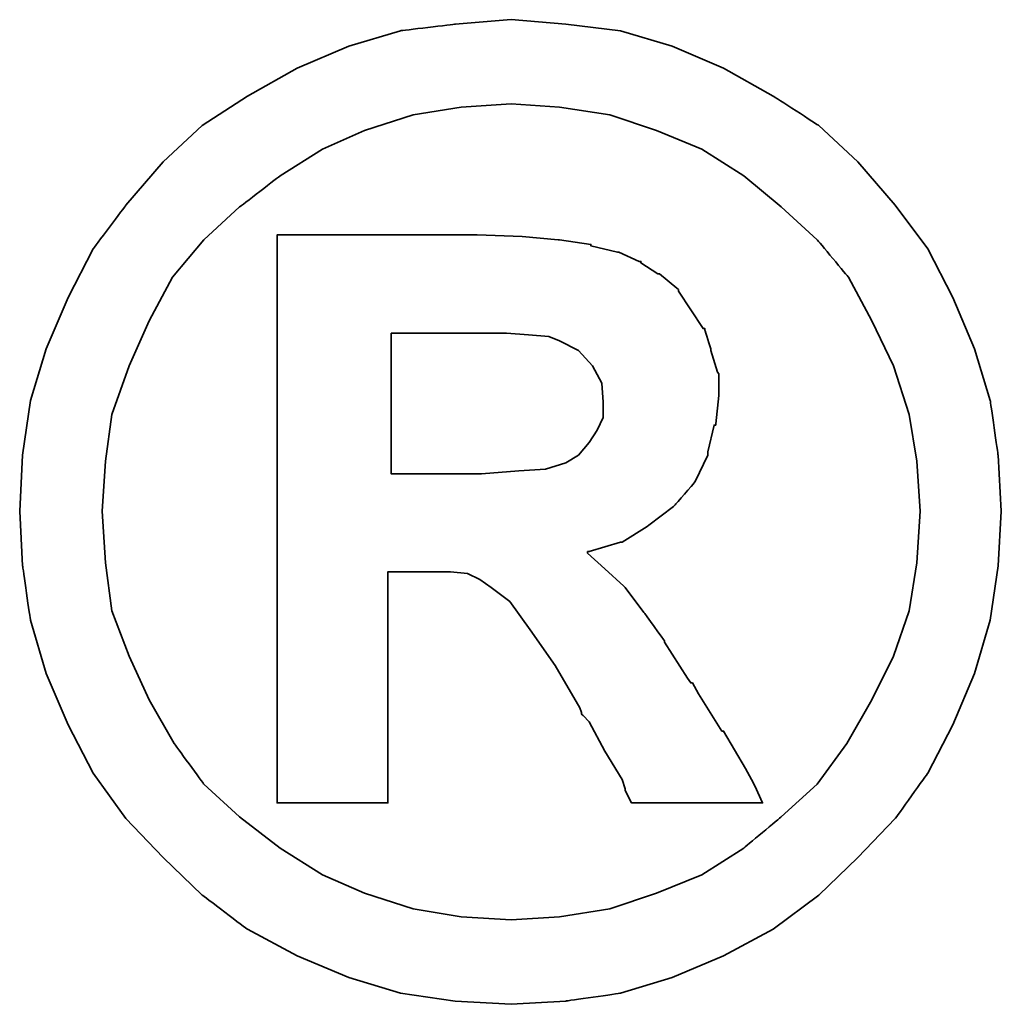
# Model space of a CAD drawing. Header units: millimetres. Extents: x 350 to 654, y 434 to 536.
# Tile 44 of 48: x 589.9 to 591.05, y 466.03 to 467.19. Entities that reach past the tile are written whole.
import ezdxf

# ---------------------------------------------------------------- set-up
doc = ezdxf.new("R2010")
doc.units = ezdxf.units.MM
doc.header["$LTSCALE"] = 0.15
doc.layers.add('DIM', color=4, linetype='CONTINUOUS')
doc.layers.add('layer 1', color=7, linetype='CONTINUOUS')

# ---------------------------------------------------------------- blocks, each defined once
blk = doc.blocks.new('TBI MOTION logo(完整正式版)')
at = {"layer": 'layer 1', "color": 22, "lineweight": 35}
for points, knots in [([(81.20634, 4.98624), (81.20634, 4.98624), (81.18649, 5.32862), (81.18649, 5.32862), (81.18649, 5.32862), (81.18649, 5.32862), (81.13886, 5.66206), (81.13886, 5.66206), (81.13886, 5.66206), (81.13886, 5.66206), (81.04359, 5.97764), (81.04359, 5.97764), (81.04359, 5.97764), (81.04359, 5.97764), (80.91061, 6.29124), (80.91061, 6.29124), (80.91061, 6.29124), (80.91061, 6.29124), (80.75778, 6.58697), (80.75778, 6.58697), (80.75778, 6.58697), (80.75778, 6.58697), (80.5593, 6.85294), (80.5593, 6.85294), (80.5593, 6.85294), (80.5593, 6.85294), (80.33105, 7.1189), (80.33105, 7.1189), (80.33105, 7.1189), (80.33105, 7.1189), (80.09287, 7.33921), (80.09287, 7.33921), (80.09287, 7.33921), (80.09287, 7.33921), (79.815, 7.51982), (79.815, 7.51982), (79.815, 7.51982), (79.815, 7.51982), (79.51133, 7.69051), (79.51133, 7.69051), (79.51133, 7.69051), (79.51133, 7.69051), (79.19773, 7.8235), (79.19773, 7.8235), (79.19773, 7.8235), (79.19773, 7.8235), (78.88215, 7.91877), (78.88215, 7.91877), (78.88215, 7.91877), (78.88215, 7.91877), (78.54871, 7.95846), (78.54871, 7.95846), (78.54871, 7.95846), (78.54871, 7.95846), (78.21526, 7.98625), (78.21526, 7.98625), (78.21526, 7.98625), (78.21526, 7.98625), (77.87388, 7.95846), (77.87388, 7.95846), (77.87388, 7.95846), (77.87388, 7.95846), (77.54044, 7.91877), (77.54044, 7.91877), (77.54044, 7.91877), (77.54044, 7.91877), (77.22485, 7.8235), (77.22485, 7.8235), (77.22485, 7.8235), (77.22485, 7.8235), (76.91027, 7.69051), (76.91027, 7.69051), (76.91027, 7.69051), (76.91027, 7.69051), (76.6056, 7.51982), (76.6056, 7.51982), (76.6056, 7.51982), (76.6056, 7.51982), (76.32972, 7.33921), (76.32972, 7.33921), (76.32972, 7.33921), (76.32972, 7.33921), (76.09154, 7.1189), (76.09154, 7.1189), (76.09154, 7.1189), (76.09154, 7.1189), (75.86329, 6.85294), (75.86329, 6.85294), (75.86329, 6.85294), (75.86329, 6.85294), (75.66382, 6.58697), (75.66382, 6.58697), (75.66382, 6.58697), (75.66382, 6.58697), (75.51099, 6.29124), (75.51099, 6.29124), (75.51099, 6.29124), (75.51099, 6.29124), (75.37702, 5.97764), (75.37702, 5.97764), (75.37702, 5.97764), (75.37702, 5.97764), (75.28175, 5.66206), (75.28175, 5.66206), (75.28175, 5.66206), (75.28175, 5.66206), (75.23411, 5.32862), (75.23411, 5.32862), (75.23411, 5.32862), (75.23411, 5.32862), (75.21625, 4.98624), (75.21625, 4.98624), (75.21625, 4.98624), (75.21625, 4.98624), (75.23411, 4.6528), (75.23411, 4.6528), (75.23411, 4.6528), (75.23411, 4.6528), (75.28175, 4.32035), (75.28175, 4.32035), (75.28175, 4.32035), (75.28175, 4.32035), (75.37702, 3.99583), (75.37702, 3.99583), (75.37702, 3.99583), (75.37702, 3.99583), (75.51099, 3.68224), (75.51099, 3.68224), (75.51099, 3.68224), (75.51099, 3.68224), (75.66382, 3.38749), (75.66382, 3.38749), (75.66382, 3.38749), (75.66382, 3.38749), (75.86329, 3.10963), (75.86329, 3.10963), (75.86329, 3.10963), (75.86329, 3.10963), (76.09154, 2.87145), (76.09154, 2.87145), (76.09154, 2.87145), (76.09154, 2.87145), (76.32972, 2.6432), (76.32972, 2.6432), (76.32972, 2.6432), (76.32972, 2.6432), (76.6056, 2.43381), (76.6056, 2.43381), (76.6056, 2.43381), (76.6056, 2.43381), (76.91027, 2.27205), (76.91027, 2.27205), (76.91027, 2.27205), (76.91027, 2.27205), (77.22485, 2.13906), (77.22485, 2.13906), (77.22485, 2.13906), (77.22485, 2.13906), (77.54044, 2.0438), (77.54044, 2.0438), (77.54044, 2.0438), (77.54044, 2.0438), (77.87388, 1.99616), (77.87388, 1.99616), (77.87388, 1.99616), (77.87388, 1.99616), (78.21526, 1.97631), (78.21526, 1.97631), (78.21526, 1.97631), (78.21526, 1.97631), (78.54871, 1.99616), (78.54871, 1.99616), (78.54871, 1.99616), (78.54871, 1.99616), (78.88215, 2.0438), (78.88215, 2.0438), (78.88215, 2.0438), (78.88215, 2.0438), (79.19773, 2.13906), (79.19773, 2.13906), (79.19773, 2.13906), (79.19773, 2.13906), (79.51133, 2.27205), (79.51133, 2.27205), (79.51133, 2.27205), (79.51133, 2.27205), (79.815, 2.43381), (79.815, 2.43381), (79.815, 2.43381), (79.815, 2.43381), (80.09287, 2.6432), (80.09287, 2.6432), (80.09287, 2.6432), (80.09287, 2.6432), (80.33105, 2.87145), (80.33105, 2.87145), (80.33105, 2.87145), (80.33105, 2.87145), (80.5593, 3.10963), (80.5593, 3.10963), (80.5593, 3.10963), (80.5593, 3.10963), (80.75778, 3.38749), (80.75778, 3.38749), (80.75778, 3.38749), (80.75778, 3.38749), (80.91061, 3.68224), (80.91061, 3.68224), (80.91061, 3.68224), (80.91061, 3.68224), (81.04359, 3.99583), (81.04359, 3.99583), (81.04359, 3.99583), (81.04359, 3.99583), (81.13886, 4.32035), (81.13886, 4.32035), (81.13886, 4.32035), (81.13886, 4.32035), (81.18649, 4.6528), (81.18649, 4.6528), (81.18649, 4.6528), (81.18649, 4.6528), (81.20634, 4.98624), (81.20634, 4.98624)], [0, 0, 0, 0, 0.0178571, 0.0178571, 0.0178571, 0.0178572, 0.0357143, 0.0357143, 0.0357143, 0.0357143, 0.0535714, 0.0535714, 0.0535714, 0.0535714, 0.0714286, 0.0714286, 0.0714286, 0.0714286, 0.0892857, 0.0892857, 0.0892857, 0.0892857, 0.1071429, 0.1071429, 0.1071429, 0.1071429, 0.125, 0.125, 0.125, 0.125, 0.1428571, 0.1428571, 0.1428571, 0.1428572, 0.1607143, 0.1607143, 0.1607143, 0.1607143, 0.1785714, 0.1785714, 0.1785714, 0.1785714, 0.1964286, 0.1964286, 0.1964286, 0.1964286, 0.2142857, 0.2142857, 0.2142857, 0.2142857, 0.2321429, 0.2321429, 0.2321429, 0.2321429, 0.25, 0.25, 0.25, 0.25, 0.2678571, 0.2678571, 0.2678571, 0.2678572, 0.2857143, 0.2857143, 0.2857143, 0.2857143, 0.3035714, 0.3035714, 0.3035714, 0.3035714, 0.3214286, 0.3214286, 0.3214286, 0.3214286, 0.3392857, 0.3392857, 0.3392857, 0.3392857, 0.3571429, 0.3571429, 0.3571429, 0.3571429, 0.375, 0.375, 0.375, 0.375, 0.3928571, 0.3928571, 0.3928571, 0.3928572, 0.4107143, 0.4107143, 0.4107143, 0.4107143, 0.4285714, 0.4285714, 0.4285714, 0.4285714, 0.4464286, 0.4464286, 0.4464286, 0.4464286, 0.4642857, 0.4642857, 0.4642857, 0.4642857, 0.4821429, 0.4821429, 0.4821429, 0.4821429, 0.5, 0.5, 0.5, 0.5, 0.5178571, 0.5178571, 0.5178571, 0.5178572, 0.5357143, 0.5357143, 0.5357143, 0.5357143, 0.5535714, 0.5535714, 0.5535714, 0.5535714, 0.5714286, 0.5714286, 0.5714286, 0.5714286, 0.5892857, 0.5892857, 0.5892857, 0.5892857, 0.6071429, 0.6071429, 0.6071429, 0.6071429, 0.625, 0.625, 0.625, 0.625, 0.6428571, 0.6428571, 0.6428571, 0.6428572, 0.6607143, 0.6607143, 0.6607143, 0.6607143, 0.6785714, 0.6785714, 0.6785714, 0.6785714, 0.6964286, 0.6964286, 0.6964286, 0.6964286, 0.7142857, 0.7142857, 0.7142857, 0.7142857, 0.7321429, 0.7321429, 0.7321429, 0.7321429, 0.75, 0.75, 0.75, 0.75, 0.7678571, 0.7678571, 0.7678571, 0.7678572, 0.7857143, 0.7857143, 0.7857143, 0.7857143, 0.8035714, 0.8035714, 0.8035714, 0.8035714, 0.8214286, 0.8214286, 0.8214286, 0.8214286, 0.8392857, 0.8392857, 0.8392857, 0.8392857, 0.8571429, 0.8571429, 0.8571429, 0.8571429, 0.875, 0.875, 0.875, 0.875, 0.8928571, 0.8928571, 0.8928571, 0.8928572, 0.9107143, 0.9107143, 0.9107143, 0.9107143, 0.9285714, 0.9285714, 0.9285714, 0.9285714, 0.9464286, 0.9464286, 0.9464286, 0.9464286, 0.9642857, 0.9642857, 0.9642857, 0.9642857, 0.9821429, 0.9821429, 0.9821429, 0.9821429, 1, 1, 1, 1]), ([(80.71014, 4.98624), (80.71014, 4.98624), (80.69129, 5.29091), (80.69129, 5.29091), (80.69129, 5.29091), (80.69129, 5.29091), (80.64464, 5.57672), (80.64464, 5.57672), (80.64464, 5.57672), (80.64464, 5.57672), (80.54937, 5.87245), (80.54937, 5.87245), (80.54937, 5.87245), (80.54937, 5.87245), (80.41639, 6.14833), (80.41639, 6.14833), (80.41639, 6.14833), (80.41639, 6.14833), (80.27349, 6.41429), (80.27349, 6.41429), (80.27349, 6.41429), (80.27349, 6.41429), (80.08295, 6.64255), (80.08295, 6.64255), (80.08295, 6.64255), (80.08295, 6.64255), (79.86264, 6.84301), (79.86264, 6.84301), (79.86264, 6.84301), (79.86264, 6.84301), (79.63439, 7.03355), (79.63439, 7.03355), (79.63439, 7.03355), (79.63439, 7.03355), (79.37835, 7.1963), (79.37835, 7.1963), (79.37835, 7.1963), (79.37835, 7.1963), (79.10246, 7.30944), (79.10246, 7.30944), (79.10246, 7.30944), (79.10246, 7.30944), (78.81665, 7.40471), (78.81665, 7.40471), (78.81665, 7.40471), (78.81665, 7.40471), (78.511, 7.45234), (78.511, 7.45234), (78.511, 7.45234), (78.511, 7.45234), (78.21526, 7.47219), (78.21526, 7.47219), (78.21526, 7.47219), (78.21526, 7.47219), (77.9106, 7.45234), (77.9106, 7.45234), (77.9106, 7.45234), (77.9106, 7.45234), (77.61685, 7.40471), (77.61685, 7.40471), (77.61685, 7.40471), (77.61685, 7.40471), (77.32012, 7.30944), (77.32012, 7.30944), (77.32012, 7.30944), (77.32012, 7.30944), (77.06309, 7.1963), (77.06309, 7.1963), (77.06309, 7.1963), (77.06309, 7.1963), (76.80606, 7.03355), (76.80606, 7.03355), (76.80606, 7.03355), (76.80606, 7.03355), (76.55797, 6.84301), (76.55797, 6.84301), (76.55797, 6.84301), (76.55797, 6.84301), (76.34063, 6.64255), (76.34063, 6.64255), (76.34063, 6.64255), (76.34063, 6.64255), (76.1491, 6.41429), (76.1491, 6.41429), (76.1491, 6.41429), (76.1491, 6.41429), (76.0062, 6.14833), (76.0062, 6.14833), (76.0062, 6.14833), (76.0062, 6.14833), (75.88314, 5.87245), (75.88314, 5.87245), (75.88314, 5.87245), (75.88314, 5.87245), (75.77794, 5.57672), (75.77794, 5.57672), (75.77794, 5.57672), (75.77794, 5.57672), (75.73924, 5.29091), (75.73924, 5.29091), (75.73924, 5.29091), (75.73924, 5.29091), (75.72039, 4.98624), (75.72039, 4.98624), (75.72039, 4.98624), (75.72039, 4.98624), (75.73924, 4.67165), (75.73924, 4.67165), (75.73924, 4.67165), (75.73924, 4.67165), (75.77794, 4.37791), (75.77794, 4.37791), (75.77794, 4.37791), (75.77794, 4.37791), (75.88314, 4.10102), (75.88314, 4.10102), (75.88314, 4.10102), (75.88314, 4.10102), (76.0062, 3.83407), (76.0062, 3.83407), (76.0062, 3.83407), (76.0062, 3.83407), (76.15902, 3.56811), (76.15902, 3.56811), (76.15902, 3.56811), (76.15902, 3.56811), (76.34063, 3.32001), (76.34063, 3.32001), (76.34063, 3.32001), (76.34063, 3.32001), (76.55797, 3.11955), (76.55797, 3.11955), (76.55797, 3.11955), (76.55797, 3.11955), (76.80606, 2.92901), (76.80606, 2.92901), (76.80606, 2.92901), (76.80606, 2.92901), (77.06309, 2.76725), (77.06309, 2.76725), (77.06309, 2.76725), (77.06309, 2.76725), (77.32012, 2.65412), (77.32012, 2.65412), (77.32012, 2.65412), (77.32012, 2.65412), (77.61685, 2.55786), (77.61685, 2.55786), (77.61685, 2.55786), (77.61685, 2.55786), (77.9106, 2.51022), (77.9106, 2.51022), (77.9106, 2.51022), (77.9106, 2.51022), (78.21526, 2.49137), (78.21526, 2.49137), (78.21526, 2.49137), (78.21526, 2.49137), (78.511, 2.51022), (78.511, 2.51022), (78.511, 2.51022), (78.511, 2.51022), (78.81665, 2.55786), (78.81665, 2.55786), (78.81665, 2.55786), (78.81665, 2.55786), (79.10246, 2.65412), (79.10246, 2.65412), (79.10246, 2.65412), (79.10246, 2.65412), (79.37835, 2.76725), (79.37835, 2.76725), (79.37835, 2.76725), (79.37835, 2.76725), (79.63439, 2.92901), (79.63439, 2.92901), (79.63439, 2.92901), (79.63439, 2.92901), (79.86264, 3.11955), (79.86264, 3.11955), (79.86264, 3.11955), (79.86264, 3.11955), (80.08295, 3.32001), (80.08295, 3.32001), (80.08295, 3.32001), (80.08295, 3.32001), (80.26356, 3.56811), (80.26356, 3.56811), (80.26356, 3.56811), (80.26356, 3.56811), (80.41639, 3.83407), (80.41639, 3.83407), (80.41639, 3.83407), (80.41639, 3.83407), (80.54937, 4.10102), (80.54937, 4.10102), (80.54937, 4.10102), (80.54937, 4.10102), (80.64464, 4.37791), (80.64464, 4.37791), (80.64464, 4.37791), (80.64464, 4.37791), (80.69129, 4.67165), (80.69129, 4.67165), (80.69129, 4.67165), (80.69129, 4.67165), (80.71014, 4.98624), (80.71014, 4.98624)], [0, 0, 0, 0, 0.0192308, 0.0192308, 0.0192308, 0.0192308, 0.0384615, 0.0384615, 0.0384615, 0.0384615, 0.0576923, 0.0576923, 0.0576923, 0.0576923, 0.0769231, 0.0769231, 0.0769231, 0.0769231, 0.0961538, 0.0961538, 0.0961538, 0.0961539, 0.1153846, 0.1153846, 0.1153846, 0.1153846, 0.1346154, 0.1346154, 0.1346154, 0.1346154, 0.1538462, 0.1538462, 0.1538462, 0.1538462, 0.1730769, 0.1730769, 0.1730769, 0.1730769, 0.1923077, 0.1923077, 0.1923077, 0.1923077, 0.2115385, 0.2115385, 0.2115385, 0.2115385, 0.2307692, 0.2307692, 0.2307692, 0.2307692, 0.25, 0.25, 0.25, 0.25, 0.2692308, 0.2692308, 0.2692308, 0.2692308, 0.2884615, 0.2884615, 0.2884615, 0.2884615, 0.3076923, 0.3076923, 0.3076923, 0.3076923, 0.3269231, 0.3269231, 0.3269231, 0.3269231, 0.3461538, 0.3461538, 0.3461538, 0.3461539, 0.3653846, 0.3653846, 0.3653846, 0.3653846, 0.3846154, 0.3846154, 0.3846154, 0.3846154, 0.4038462, 0.4038462, 0.4038462, 0.4038462, 0.4230769, 0.4230769, 0.4230769, 0.4230769, 0.4423077, 0.4423077, 0.4423077, 0.4423077, 0.4615385, 0.4615385, 0.4615385, 0.4615385, 0.4807692, 0.4807692, 0.4807692, 0.4807692, 0.5, 0.5, 0.5, 0.5, 0.5192308, 0.5192308, 0.5192308, 0.5192308, 0.5384615, 0.5384615, 0.5384615, 0.5384615, 0.5576923, 0.5576923, 0.5576923, 0.5576923, 0.5769231, 0.5769231, 0.5769231, 0.5769231, 0.5961538, 0.5961538, 0.5961538, 0.5961539, 0.6153846, 0.6153846, 0.6153846, 0.6153846, 0.6346154, 0.6346154, 0.6346154, 0.6346154, 0.6538462, 0.6538462, 0.6538462, 0.6538462, 0.6730769, 0.6730769, 0.6730769, 0.6730769, 0.6923077, 0.6923077, 0.6923077, 0.6923077, 0.7115385, 0.7115385, 0.7115385, 0.7115385, 0.7307692, 0.7307692, 0.7307692, 0.7307692, 0.75, 0.75, 0.75, 0.75, 0.7692308, 0.7692308, 0.7692308, 0.7692308, 0.7884615, 0.7884615, 0.7884615, 0.7884615, 0.8076923, 0.8076923, 0.8076923, 0.8076923, 0.8269231, 0.8269231, 0.8269231, 0.8269231, 0.8461538, 0.8461538, 0.8461538, 0.8461539, 0.8653846, 0.8653846, 0.8653846, 0.8653846, 0.8846154, 0.8846154, 0.8846154, 0.8846154, 0.9038462, 0.9038462, 0.9038462, 0.9038462, 0.9230769, 0.9230769, 0.9230769, 0.9230769, 0.9423077, 0.9423077, 0.9423077, 0.9423077, 0.9615385, 0.9615385, 0.9615385, 0.9615385, 0.9807692, 0.9807692, 0.9807692, 0.9807692, 1, 1, 1, 1]), ([(76.78721, 3.2823), (76.78721, 3.2823), (76.78721, 3.32001), (76.78721, 3.32001), (76.78721, 3.32001), (76.78721, 3.32001), (76.78721, 3.42422), (76.78721, 3.42422), (76.78721, 3.42422), (76.78721, 3.42422), (76.78721, 3.59689), (76.78721, 3.59689), (76.78721, 3.59689), (76.78721, 3.59689), (76.78721, 3.80529), (76.78721, 3.80529), (76.78721, 3.80529), (76.78721, 3.80529), (76.78721, 4.0524), (76.78721, 4.0524), (76.78721, 4.0524), (76.78721, 4.0524), (76.78721, 4.32035), (76.78721, 4.32035), (76.78721, 4.32035), (76.78721, 4.32035), (76.78721, 4.92868), (76.78721, 4.92868), (76.78721, 4.92868), (76.78721, 4.92868), (76.78721, 5.53801), (76.78721, 5.53801), (76.78721, 5.53801), (76.78721, 5.53801), (76.78721, 5.82482), (76.78721, 5.82482), (76.78721, 5.82482), (76.78721, 5.82482), (76.78721, 6.07291), (76.78721, 6.07291), (76.78721, 6.07291), (76.78721, 6.07291), (76.78721, 6.30017), (76.78721, 6.30017), (76.78721, 6.30017), (76.78721, 6.30017), (76.78721, 6.45399), (76.78721, 6.45399), (76.78721, 6.45399), (76.78721, 6.45399), (76.78721, 6.5572), (76.78721, 6.5572), (76.78721, 6.5572), (76.78721, 6.5572), (76.78721, 6.59689), (76.78721, 6.59689), (76.78721, 6.59689), (76.78721, 6.59689), (76.78721, 6.67232), (76.78721, 6.67232), (76.78721, 6.67232), (76.78721, 6.67232), (76.8537, 6.67232), (76.8537, 6.67232), (76.8537, 6.67232), (76.8537, 6.67232), (76.87355, 6.67232), (76.87355, 6.67232), (76.87355, 6.67232), (76.87355, 6.67232), (76.91027, 6.67232), (76.91027, 6.67232), (76.91027, 6.67232), (76.91027, 6.67232), (77.04424, 6.67232), (77.04424, 6.67232), (77.04424, 6.67232), (77.04424, 6.67232), (77.22485, 6.67232), (77.22485, 6.67232), (77.22485, 6.67232), (77.22485, 6.67232), (77.43524, 6.67232), (77.43524, 6.67232), (77.43524, 6.67232), (77.43524, 6.67232), (77.65357, 6.67232), (77.65357, 6.67232), (77.65357, 6.67232), (77.65357, 6.67232), (77.82625, 6.67232), (77.82625, 6.67232), (77.82625, 6.67232), (77.82625, 6.67232), (77.94037, 6.67232), (77.94037, 6.67232), (77.94037, 6.67232), (77.94037, 6.67232), (77.97709, 6.67232), (77.97709, 6.67232), (77.97709, 6.67232), (77.97709, 6.67232), (77.99694, 6.67232), (77.99694, 6.67232), (77.99694, 6.67232), (77.99694, 6.67232), (78.00686, 6.67232), (78.00686, 6.67232), (78.00686, 6.67232), (78.00686, 6.67232), (78.28275, 6.6624), (78.28275, 6.6624), (78.28275, 6.6624), (78.28275, 6.6624), (78.50107, 6.64255), (78.50107, 6.64255), (78.50107, 6.64255), (78.50107, 6.64255), (78.511, 6.64255), (78.511, 6.64255), (78.511, 6.64255), (78.511, 6.64255), (78.70154, 6.61476), (78.70154, 6.61476), (78.70154, 6.61476), (78.70154, 6.61476), (78.70154, 6.60483), (78.70154, 6.60483), (78.70154, 6.60483), (78.70154, 6.60483), (78.86429, 6.56713), (78.86429, 6.56713), (78.86429, 6.56713), (78.86429, 6.56713), (78.87223, 6.56713), (78.87223, 6.56713), (78.87223, 6.56713), (78.87223, 6.56713), (78.99727, 6.51056), (78.99727, 6.51056), (78.99727, 6.51056), (78.99727, 6.51056), (79.00719, 6.51056), (79.00719, 6.51056), (79.00719, 6.51056), (79.00719, 6.51056), (79.00719, 6.50162), (79.00719, 6.50162), (79.00719, 6.50162), (79.00719, 6.50162), (79.1104, 6.43415), (79.1104, 6.43415), (79.1104, 6.43415), (79.1104, 6.43415), (79.12132, 6.43415), (79.12132, 6.43415), (79.12132, 6.43415), (79.12132, 6.43415), (79.22552, 6.34781), (79.22552, 6.34781), (79.22552, 6.34781), (79.22552, 6.34781), (79.23544, 6.33888), (79.23544, 6.33888), (79.23544, 6.33888), (79.23544, 6.33888), (79.23544, 6.32895), (79.23544, 6.32895), (79.23544, 6.32895), (79.23544, 6.32895), (79.31087, 6.21483), (79.31087, 6.21483), (79.31087, 6.21483), (79.31087, 6.21483), (79.38629, 6.1007), (79.38629, 6.1007), (79.38629, 6.1007), (79.38629, 6.1007), (79.3972, 6.1007), (79.3972, 6.1007), (79.3972, 6.1007), (79.3972, 6.1007), (79.3972, 6.09078), (79.3972, 6.09078), (79.3972, 6.09078), (79.3972, 6.09078), (79.43392, 5.97764), (79.43392, 5.97764), (79.43392, 5.97764), (79.43392, 5.97764), (79.43392, 5.96772), (79.43392, 5.96772), (79.43392, 5.96772), (79.43392, 5.96772), (79.47362, 5.83474), (79.47362, 5.83474), (79.47362, 5.83474), (79.47362, 5.83474), (79.48156, 5.82482), (79.48156, 5.82482), (79.48156, 5.82482), (79.48156, 5.82482), (79.48156, 5.69977), (79.48156, 5.69977), (79.48156, 5.69977), (79.48156, 5.69977), (79.48156, 5.69183), (79.48156, 5.69183), (79.48156, 5.69183), (79.48156, 5.69183), (79.4637, 5.51915), (79.4637, 5.51915), (79.4637, 5.51915), (79.4637, 5.51915), (79.4637, 5.51122), (79.4637, 5.51122), (79.4637, 5.51122), (79.4637, 5.51122), (79.45377, 5.51122), (79.45377, 5.51122), (79.45377, 5.51122), (79.45377, 5.51122), (79.41507, 5.34847), (79.41507, 5.34847), (79.41507, 5.34847), (79.41507, 5.34847), (79.41507, 5.33854), (79.41507, 5.33854), (79.41507, 5.33854), (79.41507, 5.33854), (79.41507, 5.32862), (79.41507, 5.32862), (79.41507, 5.32862), (79.41507, 5.32862), (79.33865, 5.16785), (79.33865, 5.16785), (79.33865, 5.16785), (79.33865, 5.16785), (79.33071, 5.15693), (79.33071, 5.15693), (79.33071, 5.15693), (79.33071, 5.15693), (79.2156, 5.02495), (79.2156, 5.02495), (79.2156, 5.02495), (79.2156, 5.02495), (79.20567, 5.01502), (79.20567, 5.01502), (79.20567, 5.01502), (79.20567, 5.01502), (79.05483, 4.89991), (79.05483, 4.89991), (79.05483, 4.89991), (79.05483, 4.89991), (79.04491, 4.89197), (79.04491, 4.89197), (79.04491, 4.89197), (79.04491, 4.89197), (78.89208, 4.7967), (78.89208, 4.7967), (78.89208, 4.7967), (78.89208, 4.7967), (78.88215, 4.7967), (78.88215, 4.7967), (78.88215, 4.7967), (78.88215, 4.7967), (78.69161, 4.73913), (78.69161, 4.73913), (78.69161, 4.73913), (78.69161, 4.73913), (78.68169, 4.73913), (78.68169, 4.73913), (78.68169, 4.73913), (78.68169, 4.73913), (78.68169, 4.72921), (78.68169, 4.72921), (78.68169, 4.72921), (78.68169, 4.72921), (78.78688, 4.63394), (78.78688, 4.63394), (78.78688, 4.63394), (78.78688, 4.63394), (78.902, 4.52875), (78.902, 4.52875), (78.902, 4.52875), (78.902, 4.52875), (78.91093, 4.52081), (78.91093, 4.52081), (78.91093, 4.52081), (78.91093, 4.52081), (79.02506, 4.36798), (79.02506, 4.36798), (79.02506, 4.36798), (79.02506, 4.36798), (79.1501, 4.1953), (79.1501, 4.1953), (79.1501, 4.1953), (79.1501, 4.1953), (79.1501, 4.18736), (79.1501, 4.18736), (79.1501, 4.18736), (79.1501, 4.18736), (79.29201, 3.96705), (79.29201, 3.96705), (79.29201, 3.96705), (79.29201, 3.96705), (79.31087, 3.93828), (79.31087, 3.93828), (79.31087, 3.93828), (79.31087, 3.93828), (79.32079, 3.93828), (79.32079, 3.93828), (79.32079, 3.93828), (79.32079, 3.93828), (79.3585, 3.87178), (79.3585, 3.87178), (79.3585, 3.87178), (79.3585, 3.87178), (79.50141, 3.64353), (79.50141, 3.64353), (79.50141, 3.64353), (79.50141, 3.64353), (79.51133, 3.64353), (79.51133, 3.64353), (79.51133, 3.64353), (79.51133, 3.64353), (79.64431, 3.41528), (79.64431, 3.41528), (79.64431, 3.41528), (79.64431, 3.41528), (79.68202, 3.3478), (79.68202, 3.3478), (79.68202, 3.3478), (79.68202, 3.3478), (79.70187, 3.31009), (79.70187, 3.31009), (79.70187, 3.31009), (79.70187, 3.31009), (79.7495, 3.2049), (79.7495, 3.2049), (79.7495, 3.2049), (79.7495, 3.2049), (79.64431, 3.2049), (79.64431, 3.2049), (79.64431, 3.2049), (79.64431, 3.2049), (79.62546, 3.2049), (79.62546, 3.2049), (79.62546, 3.2049), (79.62546, 3.2049), (79.53912, 3.2049), (79.53912, 3.2049), (79.53912, 3.2049), (79.53912, 3.2049), (79.31087, 3.2049), (79.31087, 3.2049), (79.31087, 3.2049), (79.31087, 3.2049), (79.08262, 3.2049), (79.08262, 3.2049), (79.08262, 3.2049), (79.08262, 3.2049), (79.00719, 3.2049), (79.00719, 3.2049), (79.00719, 3.2049), (79.00719, 3.2049), (78.98735, 3.2049), (78.98735, 3.2049), (78.98735, 3.2049), (78.98735, 3.2049), (78.94964, 3.2049), (78.94964, 3.2049), (78.94964, 3.2049), (78.94964, 3.2049), (78.92979, 3.24459), (78.92979, 3.24459), (78.92979, 3.24459), (78.92979, 3.24459), (78.91093, 3.2823), (78.91093, 3.2823), (78.91093, 3.2823), (78.91093, 3.2823), (78.91093, 3.29223), (78.91093, 3.29223), (78.91093, 3.29223), (78.91093, 3.29223), (78.89208, 3.3478), (78.89208, 3.3478), (78.89208, 3.3478), (78.89208, 3.3478), (78.78688, 3.52048), (78.78688, 3.52048), (78.78688, 3.52048), (78.78688, 3.52048), (78.69161, 3.7001), (78.69161, 3.7001), (78.69161, 3.7001), (78.69161, 3.7001), (78.6539, 3.7388), (78.6539, 3.7388), (78.6539, 3.7388), (78.6539, 3.7388), (78.64398, 3.74873), (78.64398, 3.74873), (78.64398, 3.74873), (78.64398, 3.74873), (78.64398, 3.75766), (78.64398, 3.75766), (78.64398, 3.75766), (78.64398, 3.75766), (78.63405, 3.78644), (78.63405, 3.78644), (78.63405, 3.78644), (78.63405, 3.78644), (78.48321, 4.04347), (78.48321, 4.04347), (78.48321, 4.04347), (78.48321, 4.04347), (78.33038, 4.2618), (78.33038, 4.2618), (78.33038, 4.2618), (78.33038, 4.2618), (78.20732, 4.43447), (78.20732, 4.43447), (78.20732, 4.43447), (78.20732, 4.43447), (78.09221, 4.52081), (78.09221, 4.52081), (78.09221, 4.52081), (78.09221, 4.52081), (78.02472, 4.56845), (78.02472, 4.56845), (78.02472, 4.56845), (78.02472, 4.56845), (77.9493, 4.60616), (77.9493, 4.60616), (77.9493, 4.60616), (77.9493, 4.60616), (77.8451, 4.61608), (77.8451, 4.61608), (77.8451, 4.61608), (77.8451, 4.61608), (77.71113, 4.61608), (77.71113, 4.61608), (77.71113, 4.61608), (77.71113, 4.61608), (77.69128, 4.61608), (77.69128, 4.61608), (77.69128, 4.61608), (77.69128, 4.61608), (77.67342, 4.61608), (77.67342, 4.61608), (77.67342, 4.61608), (77.67342, 4.61608), (77.5583, 4.61608), (77.5583, 4.61608), (77.5583, 4.61608), (77.5583, 4.61608), (77.46303, 4.61608), (77.46303, 4.61608), (77.46303, 4.61608), (77.46303, 4.61608), (77.46303, 4.54761), (77.46303, 4.54761), (77.46303, 4.54761), (77.46303, 4.54761), (77.46303, 4.47318), (77.46303, 4.47318), (77.46303, 4.47318), (77.46303, 4.47318), (77.46303, 4.24294), (77.46303, 4.24294), (77.46303, 4.24294), (77.46303, 4.24294), (77.46303, 3.99583), (77.46303, 3.99583), (77.46303, 3.99583), (77.46303, 3.99583), (77.46303, 3.72888), (77.46303, 3.72888), (77.46303, 3.72888), (77.46303, 3.72888), (77.46303, 3.51055), (77.46303, 3.51055), (77.46303, 3.51055), (77.46303, 3.51055), (77.46303, 3.42422), (77.46303, 3.42422), (77.46303, 3.42422), (77.46303, 3.42422), (77.46303, 3.35773), (77.46303, 3.35773), (77.46303, 3.35773), (77.46303, 3.35773), (77.46303, 3.30017), (77.46303, 3.30017), (77.46303, 3.30017), (77.46303, 3.30017), (77.46303, 3.2823), (77.46303, 3.2823), (77.46303, 3.2823), (77.46303, 3.2823), (77.46303, 3.2049), (77.46303, 3.2049), (77.46303, 3.2049), (77.46303, 3.2049), (77.39753, 3.2049), (77.39753, 3.2049), (77.39753, 3.2049), (77.39753, 3.2049), (77.37768, 3.2049), (77.37768, 3.2049), (77.37768, 3.2049), (77.37768, 3.2049), (77.32012, 3.2049), (77.32012, 3.2049), (77.32012, 3.2049), (77.32012, 3.2049), (77.12165, 3.2049), (77.12165, 3.2049), (77.12165, 3.2049), (77.12165, 3.2049), (76.94897, 3.2049), (76.94897, 3.2049), (76.94897, 3.2049), (76.94897, 3.2049), (76.8924, 3.2049), (76.8924, 3.2049), (76.8924, 3.2049), (76.8924, 3.2049), (76.8537, 3.2049), (76.8537, 3.2049), (76.8537, 3.2049), (76.8537, 3.2049), (76.78721, 3.2049), (76.78721, 3.2049), (76.78721, 3.2049), (76.78721, 3.2049), (76.78721, 3.2823), (76.78721, 3.2823)], [0, 0, 0, 0, 0.0074074, 0.0074074, 0.0074074, 0.0074074, 0.0148148, 0.0148148, 0.0148148, 0.0148148, 0.0222222, 0.0222222, 0.0222222, 0.0222222, 0.0296296, 0.0296296, 0.0296296, 0.0296296, 0.037037, 0.037037, 0.037037, 0.037037, 0.0444444, 0.0444444, 0.0444444, 0.0444445, 0.0518519, 0.0518519, 0.0518519, 0.0518519, 0.0592593, 0.0592593, 0.0592593, 0.0592593, 0.0666667, 0.0666667, 0.0666667, 0.0666667, 0.0740741, 0.0740741, 0.0740741, 0.0740741, 0.0814815, 0.0814815, 0.0814815, 0.0814815, 0.0888889, 0.0888889, 0.0888889, 0.0888889, 0.0962963, 0.0962963, 0.0962963, 0.0962963, 0.1037037, 0.1037037, 0.1037037, 0.1037037, 0.1111111, 0.1111111, 0.1111111, 0.1111111, 0.1185185, 0.1185185, 0.1185185, 0.1185185, 0.1259259, 0.1259259, 0.1259259, 0.1259259, 0.1333333, 0.1333333, 0.1333333, 0.1333333, 0.1407407, 0.1407407, 0.1407407, 0.1407408, 0.1481481, 0.1481481, 0.1481481, 0.1481482, 0.1555556, 0.1555556, 0.1555556, 0.1555556, 0.162963, 0.162963, 0.162963, 0.162963, 0.1703704, 0.1703704, 0.1703704, 0.1703704, 0.1777778, 0.1777778, 0.1777778, 0.1777778, 0.1851852, 0.1851852, 0.1851852, 0.1851852, 0.1925926, 0.1925926, 0.1925926, 0.1925926, 0.2, 0.2, 0.2, 0.2, 0.2074074, 0.2074074, 0.2074074, 0.2074074, 0.2148148, 0.2148148, 0.2148148, 0.2148148, 0.2222222, 0.2222222, 0.2222222, 0.2222222, 0.2296296, 0.2296296, 0.2296296, 0.2296296, 0.237037, 0.237037, 0.237037, 0.237037, 0.2444444, 0.2444444, 0.2444444, 0.2444445, 0.2518519, 0.2518519, 0.2518519, 0.2518519, 0.2592593, 0.2592593, 0.2592593, 0.2592593, 0.2666667, 0.2666667, 0.2666667, 0.2666667, 0.2740741, 0.2740741, 0.2740741, 0.2740741, 0.2814815, 0.2814815, 0.2814815, 0.2814815, 0.2888889, 0.2888889, 0.2888889, 0.2888889, 0.2962963, 0.2962963, 0.2962963, 0.2962963, 0.3037037, 0.3037037, 0.3037037, 0.3037037, 0.3111111, 0.3111111, 0.3111111, 0.3111111, 0.3185185, 0.3185185, 0.3185185, 0.3185185, 0.3259259, 0.3259259, 0.3259259, 0.3259259, 0.3333333, 0.3333333, 0.3333333, 0.3333333, 0.3407407, 0.3407407, 0.3407407, 0.3407408, 0.3481481, 0.3481481, 0.3481481, 0.3481482, 0.3555556, 0.3555556, 0.3555556, 0.3555556, 0.362963, 0.362963, 0.362963, 0.362963, 0.3703704, 0.3703704, 0.3703704, 0.3703704, 0.3777778, 0.3777778, 0.3777778, 0.3777778, 0.3851852, 0.3851852, 0.3851852, 0.3851852, 0.3925926, 0.3925926, 0.3925926, 0.3925926, 0.4, 0.4, 0.4, 0.4, 0.4074074, 0.4074074, 0.4074074, 0.4074074, 0.4148148, 0.4148148, 0.4148148, 0.4148148, 0.4222222, 0.4222222, 0.4222222, 0.4222222, 0.4296296, 0.4296296, 0.4296296, 0.4296296, 0.437037, 0.437037, 0.437037, 0.437037, 0.4444444, 0.4444444, 0.4444444, 0.4444445, 0.4518519, 0.4518519, 0.4518519, 0.4518519, 0.4592593, 0.4592593, 0.4592593, 0.4592593, 0.4666667, 0.4666667, 0.4666667, 0.4666667, 0.4740741, 0.4740741, 0.4740741, 0.4740741, 0.4814815, 0.4814815, 0.4814815, 0.4814815, 0.4888889, 0.4888889, 0.4888889, 0.4888889, 0.4962963, 0.4962963, 0.4962963, 0.4962963, 0.5037037, 0.5037037, 0.5037037, 0.5037037, 0.5111111, 0.5111111, 0.5111111, 0.5111111, 0.5185185, 0.5185185, 0.5185185, 0.5185185, 0.5259259, 0.5259259, 0.5259259, 0.5259259, 0.5333333, 0.5333333, 0.5333333, 0.5333333, 0.5407407, 0.5407407, 0.5407407, 0.5407408, 0.5481481, 0.5481481, 0.5481481, 0.5481482, 0.5555556, 0.5555556, 0.5555556, 0.5555556, 0.562963, 0.562963, 0.562963, 0.562963, 0.5703704, 0.5703704, 0.5703704, 0.5703704, 0.5777778, 0.5777778, 0.5777778, 0.5777778, 0.5851852, 0.5851852, 0.5851852, 0.5851852, 0.5925926, 0.5925926, 0.5925926, 0.5925926, 0.6, 0.6, 0.6, 0.6, 0.6074074, 0.6074074, 0.6074074, 0.6074074, 0.6148148, 0.6148148, 0.6148148, 0.6148148, 0.6222222, 0.6222222, 0.6222222, 0.6222222, 0.6296296, 0.6296296, 0.6296296, 0.6296296, 0.637037, 0.637037, 0.637037, 0.637037, 0.6444444, 0.6444444, 0.6444444, 0.6444445, 0.6518519, 0.6518519, 0.6518519, 0.6518519, 0.6592593, 0.6592593, 0.6592593, 0.6592593, 0.6666667, 0.6666667, 0.6666667, 0.6666667, 0.6740741, 0.6740741, 0.6740741, 0.6740741, 0.6814815, 0.6814815, 0.6814815, 0.6814815, 0.6888889, 0.6888889, 0.6888889, 0.6888889, 0.6962963, 0.6962963, 0.6962963, 0.6962963, 0.7037037, 0.7037037, 0.7037037, 0.7037037, 0.7111111, 0.7111111, 0.7111111, 0.7111111, 0.7185185, 0.7185185, 0.7185185, 0.7185185, 0.7259259, 0.7259259, 0.7259259, 0.7259259, 0.7333333, 0.7333333, 0.7333333, 0.7333333, 0.7407407, 0.7407407, 0.7407407, 0.7407408, 0.7481481, 0.7481481, 0.7481481, 0.7481482, 0.7555556, 0.7555556, 0.7555556, 0.7555556, 0.762963, 0.762963, 0.762963, 0.762963, 0.7703704, 0.7703704, 0.7703704, 0.7703704, 0.7777778, 0.7777778, 0.7777778, 0.7777778, 0.7851852, 0.7851852, 0.7851852, 0.7851852, 0.7925926, 0.7925926, 0.7925926, 0.7925926, 0.8, 0.8, 0.8, 0.8, 0.8074074, 0.8074074, 0.8074074, 0.8074074, 0.8148148, 0.8148148, 0.8148148, 0.8148148, 0.8222222, 0.8222222, 0.8222222, 0.8222222, 0.8296296, 0.8296296, 0.8296296, 0.8296296, 0.837037, 0.837037, 0.837037, 0.837037, 0.8444444, 0.8444444, 0.8444444, 0.8444445, 0.8518519, 0.8518519, 0.8518519, 0.8518519, 0.8592593, 0.8592593, 0.8592593, 0.8592593, 0.8666667, 0.8666667, 0.8666667, 0.8666667, 0.8740741, 0.8740741, 0.8740741, 0.8740741, 0.8814815, 0.8814815, 0.8814815, 0.8814815, 0.8888889, 0.8888889, 0.8888889, 0.8888889, 0.8962963, 0.8962963, 0.8962963, 0.8962963, 0.9037037, 0.9037037, 0.9037037, 0.9037037, 0.9111111, 0.9111111, 0.9111111, 0.9111111, 0.9185185, 0.9185185, 0.9185185, 0.9185185, 0.9259259, 0.9259259, 0.9259259, 0.9259259, 0.9333333, 0.9333333, 0.9333333, 0.9333333, 0.9407407, 0.9407407, 0.9407407, 0.9407408, 0.9481481, 0.9481481, 0.9481481, 0.9481482, 0.9555556, 0.9555556, 0.9555556, 0.9555556, 0.962963, 0.962963, 0.962963, 0.962963, 0.9703704, 0.9703704, 0.9703704, 0.9703704, 0.9777778, 0.9777778, 0.9777778, 0.9777778, 0.9851852, 0.9851852, 0.9851852, 0.9851852, 0.9925926, 0.9925926, 0.9925926, 0.9925926, 1, 1, 1, 1]), ([(77.48288, 6.07291), (77.48288, 6.07291), (77.48288, 5.99551), (77.48288, 5.99551), (77.48288, 5.99551), (77.48288, 5.99551), (77.48288, 5.82482), (77.48288, 5.82482), (77.48288, 5.82482), (77.48288, 5.82482), (77.48288, 5.63328), (77.48288, 5.63328), (77.48288, 5.63328), (77.48288, 5.63328), (77.48288, 5.46358), (77.48288, 5.46358), (77.48288, 5.46358), (77.48288, 5.46358), (77.48288, 5.29091), (77.48288, 5.29091), (77.48288, 5.29091), (77.48288, 5.29091), (77.48288, 5.21449), (77.48288, 5.21449), (77.48288, 5.21449), (77.48288, 5.21449), (77.50074, 5.21449), (77.50074, 5.21449), (77.50074, 5.21449), (77.50074, 5.21449), (77.71113, 5.21449), (77.71113, 5.21449), (77.71113, 5.21449), (77.71113, 5.21449), (77.94037, 5.21449), (77.94037, 5.21449), (77.94037, 5.21449), (77.94037, 5.21449), (78.01579, 5.21449), (78.01579, 5.21449), (78.01579, 5.21449), (78.01579, 5.21449), (78.03465, 5.21449), (78.03465, 5.21449), (78.03465, 5.21449), (78.03465, 5.21449), (78.2629, 5.23335), (78.2629, 5.23335), (78.2629, 5.23335), (78.2629, 5.23335), (78.42565, 5.24327), (78.42565, 5.24327), (78.42565, 5.24327), (78.42565, 5.24327), (78.54871, 5.28098), (78.54871, 5.28098), (78.54871, 5.28098), (78.54871, 5.28098), (78.62611, 5.32862), (78.62611, 5.32862), (78.62611, 5.32862), (78.62611, 5.32862), (78.69161, 5.40503), (78.69161, 5.40503), (78.69161, 5.40503), (78.69161, 5.40503), (78.73925, 5.48145), (78.73925, 5.48145), (78.73925, 5.48145), (78.73925, 5.48145), (78.77696, 5.55885), (78.77696, 5.55885), (78.77696, 5.55885), (78.77696, 5.55885), (78.77696, 5.65214), (78.77696, 5.65214), (78.77696, 5.65214), (78.77696, 5.65214), (78.76902, 5.76726), (78.76902, 5.76726), (78.76902, 5.76726), (78.76902, 5.76726), (78.71146, 5.87245), (78.71146, 5.87245), (78.71146, 5.87245), (78.71146, 5.87245), (78.62611, 5.96772), (78.62611, 5.96772), (78.62611, 5.96772), (78.62611, 5.96772), (78.511, 6.02528), (78.511, 6.02528), (78.511, 6.02528), (78.511, 6.02528), (78.44451, 6.05306), (78.44451, 6.05306), (78.44451, 6.05306), (78.44451, 6.05306), (78.32046, 6.06299), (78.32046, 6.06299), (78.32046, 6.06299), (78.32046, 6.06299), (78.18748, 6.07291), (78.18748, 6.07291), (78.18748, 6.07291), (78.18748, 6.07291), (77.99694, 6.07291), (77.99694, 6.07291), (77.99694, 6.07291), (77.99694, 6.07291), (77.97709, 6.07291), (77.97709, 6.07291), (77.97709, 6.07291), (77.97709, 6.07291), (77.90167, 6.07291), (77.90167, 6.07291), (77.90167, 6.07291), (77.90167, 6.07291), (77.69128, 6.07291), (77.69128, 6.07291), (77.69128, 6.07291), (77.69128, 6.07291), (77.50074, 6.07291), (77.50074, 6.07291), (77.50074, 6.07291), (77.50074, 6.07291), (77.48288, 6.07291), (77.48288, 6.07291)], [0, 0, 0, 0, 0.03125, 0.03125, 0.03125, 0.03125, 0.0625, 0.0625, 0.0625, 0.0625, 0.09375, 0.09375, 0.09375, 0.09375, 0.125, 0.125, 0.125, 0.125, 0.15625, 0.15625, 0.15625, 0.15625, 0.1875, 0.1875, 0.1875, 0.1875, 0.21875, 0.21875, 0.21875, 0.21875, 0.25, 0.25, 0.25, 0.25, 0.28125, 0.28125, 0.28125, 0.28125, 0.3125, 0.3125, 0.3125, 0.3125, 0.34375, 0.34375, 0.34375, 0.34375, 0.375, 0.375, 0.375, 0.375, 0.40625, 0.40625, 0.40625, 0.40625, 0.4375, 0.4375, 0.4375, 0.4375, 0.46875, 0.46875, 0.46875, 0.46875, 0.5, 0.5, 0.5, 0.5, 0.53125, 0.53125, 0.53125, 0.53125, 0.5625, 0.5625, 0.5625, 0.5625, 0.59375, 0.59375, 0.59375, 0.59375, 0.625, 0.625, 0.625, 0.625, 0.65625, 0.65625, 0.65625, 0.65625, 0.6875, 0.6875, 0.6875, 0.6875, 0.71875, 0.71875, 0.71875, 0.71875, 0.75, 0.75, 0.75, 0.75, 0.78125, 0.78125, 0.78125, 0.78125, 0.8125, 0.8125, 0.8125, 0.8125, 0.84375, 0.84375, 0.84375, 0.84375, 0.875, 0.875, 0.875, 0.875, 0.90625, 0.90625, 0.90625, 0.90625, 0.9375, 0.9375, 0.9375, 0.9375, 0.96875, 0.96875, 0.96875, 0.96875, 1, 1, 1, 1])]:
    blk.add_open_spline(points, degree=3, knots=knots, dxfattribs=at)

msp = doc.modelspace()

# ---------------------------------------------------------------- block references
at = {"layer": 'DIM', "color": 7, "xscale": 0.1927795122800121, "yscale": 0.1927795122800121, "zscale": 0.1927795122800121}
msp.add_blockref('TBI MOTION logo(完整正式版)', (575.3964, 465.6495), dxfattribs=at)

doc.saveas('drawing.dxf')
